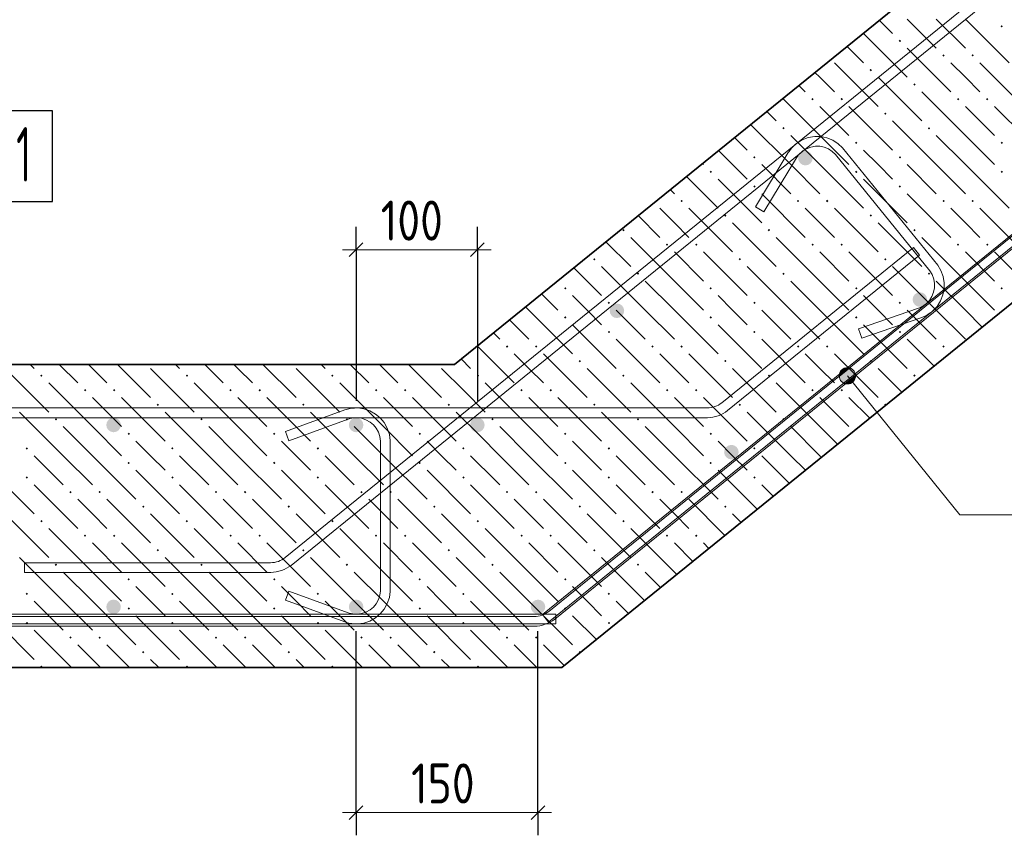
# Model space of a CAD drawing. Header units: millimetres. Extents: x 0 to 59400, y 0 to 42000.
# Tile 10 of 37: x 28038 to 33451, y 9119 to 13602. Entities that reach past the tile are written whole.
import ezdxf

# ---------------------------------------------------------------- set-up
doc = ezdxf.new("R2010")
doc.units = ezdxf.units.MM
for name, color, linetype, lineweight in [('Standard', 7, 'Continuous', 25), ('ЖБ Стена верхний уровень', 7, 'Continuous', 35), ('Позиционная метка линия выноска', 7, 'Continuous', 13), ('Стена обрамление Г-обр.', 7, 'Continuous', 35), ('Стена фоновая арматура У1', 7, 'Continuous', 18), ('Стена фоновая арматура Х1', 7, 'Continuous', 35), ('Стена фоновая затяжка С-обр.', 52, 'Continuous', 25)]:
    doc.layers.add(name, color=color, linetype=linetype, lineweight=lineweight)
doc.styles.add('ISOCPEUR', font='txt')

msp = doc.modelspace()

# ---------------------------------------------------------------- hatches: boundary and pattern name
at = {"layer": 'ЖБ Стена верхний уровень', "linetype": 'Continuous', "lineweight": 18, "transparency": 33554687}
for points in [[(33430.7, 13565.6), (33437.2, 13572.1), (33443.7, 13565.6), (33437.2, 13559.1)], [(32870.7, 13485.6), (32877.2, 13492.1), (32883.7, 13485.6), (32877.2, 13479.1)], [(33110.7, 13405.6), (33117.2, 13412.1), (33123.7, 13405.6), (33117.2, 13399.1)], [(33270.7, 13405.6), (33277.2, 13412.1), (33283.7, 13405.6), (33277.2, 13399.1)], [(32710.7, 13325.6), (32717.2, 13332.1), (32723.7, 13325.6), (32717.2, 13319.1)], [(32950.7, 13245.6), (32957.2, 13252.1), (32963.7, 13245.6), (32957.2, 13239.1)], [(32390.7, 13165.6), (32397.2, 13172.1), (32403.7, 13165.6), (32397.2, 13159.1)], [(32550.7, 13165.6), (32557.2, 13172.1), (32563.7, 13165.6), (32557.2, 13159.1)], [(33190.7, 13165.6), (33197.2, 13172.1), (33203.7, 13165.6), (33197.2, 13159.1)], [(33350.7, 13165.6), (33357.2, 13172.1), (33363.7, 13165.6), (33357.2, 13159.1)], [(32790.7, 13085.6), (32797.2, 13092.1), (32803.7, 13085.6), (32797.2, 13079.1)], [(32230.7, 13005.6), (32237.2, 13012.1), (32243.7, 13005.6), (32237.2, 12999.1)], [(33030.7, 13005.6), (33037.2, 13012.1), (33043.7, 13005.6), (33037.2, 12999.1)], [(32630.7, 12925.6), (32637.2, 12932.1), (32643.7, 12925.6), (32637.2, 12919.1)], [(33430.7, 12925.6), (33437.2, 12932.1), (33443.7, 12925.6), (33437.2, 12919.1)], [(32070.7, 12845.6), (32077.2, 12852.1), (32083.7, 12845.6), (32077.2, 12839.1)], [(32870.7, 12845.6), (32877.2, 12852.1), (32883.7, 12845.6), (32877.2, 12839.1)], [(31830.7, 12765.6), (31837.2, 12772.1), (31843.7, 12765.6), (31837.2, 12759.1)], [(32630.7, 12765.6), (32637.2, 12772.1), (32643.7, 12765.6), (32637.2, 12759.1)], [(33430.7, 12765.6), (33437.2, 12772.1), (33443.7, 12765.6), (33437.2, 12759.1)], [(32070.7, 12685.6), (32077.2, 12692.1), (32083.7, 12685.6), (32077.2, 12679.1)], [(32870.7, 12685.6), (32877.2, 12692.1), (32883.7, 12685.6), (32877.2, 12679.1)], [(31670.7, 12605.6), (31677.2, 12612.1), (31683.7, 12605.6), (31677.2, 12599.1)], [(32310.7, 12605.6), (32317.2, 12612.1), (32323.7, 12605.6), (32317.2, 12599.1)], [(32470.7, 12605.6), (32477.2, 12612.1), (32483.7, 12605.6), (32477.2, 12599.1)], [(33110.7, 12605.6), (33117.2, 12612.1), (33123.7, 12605.6), (33117.2, 12599.1)], [(33270.7, 12605.6), (33277.2, 12612.1), (33283.7, 12605.6), (33277.2, 12599.1)], [(31910.7, 12525.6), (31917.2, 12532.1), (31923.7, 12525.6), (31917.2, 12519.1)], [(32710.7, 12525.6), (32717.2, 12532.1), (32723.7, 12525.6), (32717.2, 12519.1)], [(31350.7, 12445.6), (31357.2, 12452.1), (31363.7, 12445.6), (31357.2, 12439.1)], [(32150.7, 12445.6), (32157.2, 12452.1), (32163.7, 12445.6), (32157.2, 12439.1)], [(32950.7, 12445.6), (32957.2, 12452.1), (32963.7, 12445.6), (32957.2, 12439.1)], [(31590.7, 12365.6), (31597.2, 12372.1), (31603.7, 12365.6), (31597.2, 12359.1)], [(31750.7, 12365.6), (31757.2, 12372.1), (31763.7, 12365.6), (31757.2, 12359.1)], [(32390.7, 12365.6), (32397.2, 12372.1), (32403.7, 12365.6), (32397.2, 12359.1)], [(32550.7, 12365.6), (32557.2, 12372.1), (32563.7, 12365.6), (32557.2, 12359.1)], [(33190.7, 12365.6), (33197.2, 12372.1), (33203.7, 12365.6), (33197.2, 12359.1)], [(33350.7, 12365.6), (33357.2, 12372.1), (33363.7, 12365.6), (33357.2, 12359.1)], [(31190.7, 12285.6), (31197.2, 12292.1), (31203.7, 12285.6), (31197.2, 12279.1)], [(31990.7, 12285.6), (31997.2, 12292.1), (32003.7, 12285.6), (31997.2, 12279.1)], [(32790.7, 12285.6), (32797.2, 12292.1), (32803.7, 12285.6), (32797.2, 12279.1)], [(31430.7, 12205.6), (31437.2, 12212.1), (31443.7, 12205.6), (31437.2, 12199.1)], [(32230.7, 12205.6), (32237.2, 12212.1), (32243.7, 12205.6), (32237.2, 12199.1)], [(33030.7, 12205.6), (33037.2, 12212.1), (33043.7, 12205.6), (33037.2, 12199.1)], [(31030.7, 12125.6), (31037.2, 12132.1), (31043.7, 12125.6), (31037.2, 12119.1)], [(31830.7, 12125.6), (31837.2, 12132.1), (31843.7, 12125.6), (31837.2, 12119.1)], [(32630.7, 12125.6), (32637.2, 12132.1), (32643.7, 12125.6), (32637.2, 12119.1)], [(33430.7, 12125.6), (33437.2, 12132.1), (33443.7, 12125.6), (33437.2, 12119.1)], [(31270.7, 12045.6), (31277.2, 12052.1), (31283.7, 12045.6), (31277.2, 12039.1)], [(32070.7, 12045.6), (32077.2, 12052.1), (32083.7, 12045.6), (32077.2, 12039.1)], [(32870.7, 12045.6), (32877.2, 12052.1), (32883.7, 12045.6), (32877.2, 12039.1)], [(31030.7, 11965.6), (31037.2, 11972.1), (31043.7, 11965.6), (31037.2, 11959.1)], [(31830.7, 11965.6), (31837.2, 11972.1), (31843.7, 11965.6), (31837.2, 11959.1)], [(32630.7, 11965.6), (32637.2, 11972.1), (32643.7, 11965.6), (32637.2, 11959.1)], [(31270.7, 11885.6), (31277.2, 11892.1), (31283.7, 11885.6), (31277.2, 11879.1)], [(32070.7, 11885.6), (32077.2, 11892.1), (32083.7, 11885.6), (32077.2, 11879.1)], [(32870.7, 11885.6), (32877.2, 11892.1), (32883.7, 11885.6), (32877.2, 11879.1)], [(30710.7, 11805.6), (30717.2, 11812.1), (30723.7, 11805.6), (30717.2, 11799.1)], [(30870.7, 11805.6), (30877.2, 11812.1), (30883.7, 11805.6), (30877.2, 11799.1)], [(31510.7, 11805.6), (31517.2, 11812.1), (31523.7, 11805.6), (31517.2, 11799.1)], [(31670.7, 11805.6), (31677.2, 11812.1), (31683.7, 11805.6), (31677.2, 11799.1)], [(32310.7, 11805.6), (32317.2, 11812.1), (32323.7, 11805.6), (32317.2, 11799.1)], [(32470.7, 11805.6), (32477.2, 11812.1), (32483.7, 11805.6), (32477.2, 11799.1)], [(33110.7, 11805.6), (33117.2, 11812.1), (33123.7, 11805.6), (33117.2, 11799.1)], [(31110.7, 11725.6), (31117.2, 11732.1), (31123.7, 11725.6), (31117.2, 11719.1)], [(31910.7, 11725.6), (31917.2, 11732.1), (31923.7, 11725.6), (31917.2, 11719.1)], [(32710.7, 11725.6), (32717.2, 11732.1), (32723.7, 11725.6), (32717.2, 11719.1)], [(28150.7, 11645.6), (28157.2, 11652.1), (28163.7, 11645.6), (28157.2, 11639.1)], [(28950.7, 11645.6), (28957.2, 11652.1), (28963.7, 11645.6), (28957.2, 11639.1)], [(29750.7, 11645.6), (29757.2, 11652.1), (29763.7, 11645.6), (29757.2, 11639.1)], [(30550.7, 11645.6), (30557.2, 11652.1), (30563.7, 11645.6), (30557.2, 11639.1)], [(31350.7, 11645.6), (31357.2, 11652.1), (31363.7, 11645.6), (31357.2, 11639.1)], [(32150.7, 11645.6), (32157.2, 11652.1), (32163.7, 11645.6), (32157.2, 11639.1)], [(32950.7, 11645.6), (32957.2, 11652.1), (32963.7, 11645.6), (32957.2, 11639.1)], [(28390.7, 11565.6), (28397.2, 11572.1), (28403.7, 11565.6), (28397.2, 11559.1)], [(28550.7, 11565.6), (28557.2, 11572.1), (28563.7, 11565.6), (28557.2, 11559.1)], [(29190.7, 11565.6), (29197.2, 11572.1), (29203.7, 11565.6), (29197.2, 11559.1)], [(29350.7, 11565.6), (29357.2, 11572.1), (29363.7, 11565.6), (29357.2, 11559.1)], [(29990.7, 11565.6), (29997.2, 11572.1), (30003.7, 11565.6), (29997.2, 11559.1)], [(30150.7, 11565.6), (30157.2, 11572.1), (30163.7, 11565.6), (30157.2, 11559.1)], [(30790.7, 11565.6), (30797.2, 11572.1), (30803.7, 11565.6), (30797.2, 11559.1)], [(30950.7, 11565.6), (30957.2, 11572.1), (30963.7, 11565.6), (30957.2, 11559.1)], [(31590.7, 11565.6), (31597.2, 11572.1), (31603.7, 11565.6), (31597.2, 11559.1)], [(31750.7, 11565.6), (31757.2, 11572.1), (31763.7, 11565.6), (31757.2, 11559.1)], [(32390.7, 11565.6), (32397.2, 11572.1), (32403.7, 11565.6), (32397.2, 11559.1)], [(32550.7, 11565.6), (32557.2, 11572.1), (32563.7, 11565.6), (32557.2, 11559.1)], [(28790.7, 11485.6), (28797.2, 11492.1), (28803.7, 11485.6), (28797.2, 11479.1)], [(29590.7, 11485.6), (29597.2, 11492.1), (29603.7, 11485.6), (29597.2, 11479.1)], [(30390.7, 11485.6), (30397.2, 11492.1), (30403.7, 11485.6), (30397.2, 11479.1)], [(31190.7, 11485.6), (31197.2, 11492.1), (31203.7, 11485.6), (31197.2, 11479.1)], [(31990.7, 11485.6), (31997.2, 11492.1), (32003.7, 11485.6), (31997.2, 11479.1)], [(32790.7, 11485.6), (32797.2, 11492.1), (32803.1, 11486.2), (32796, 11480.4)], [(28230.7, 11405.6), (28237.2, 11412.1), (28243.7, 11405.6), (28237.2, 11399.1)], [(29030.7, 11405.6), (29037.2, 11412.1), (29043.7, 11405.6), (29037.2, 11399.1)], [(29830.7, 11405.6), (29837.2, 11412.1), (29843.7, 11405.6), (29837.2, 11399.1)], [(30630.7, 11405.6), (30637.2, 11412.1), (30643.7, 11405.6), (30637.2, 11399.1)], [(31430.7, 11405.6), (31437.2, 11412.1), (31443.7, 11405.6), (31437.2, 11399.1)], [(32230.7, 11405.6), (32237.2, 11412.1), (32243.7, 11405.6), (32237.2, 11399.1)], [(28630.7, 11325.6), (28637.2, 11332.1), (28643.7, 11325.6), (28637.2, 11319.1)], [(29430.7, 11325.6), (29437.2, 11332.1), (29443.7, 11325.6), (29437.2, 11319.1)], [(30230.7, 11325.6), (30237.2, 11332.1), (30243.7, 11325.6), (30237.2, 11319.1)], [(31030.7, 11325.6), (31037.2, 11332.1), (31043.7, 11325.6), (31037.2, 11319.1)], [(31830.7, 11325.6), (31837.2, 11332.1), (31843.7, 11325.6), (31837.2, 11319.1)], [(28070.7, 11245.6), (28077.2, 11252.1), (28083.7, 11245.6), (28077.2, 11239.1)], [(28870.7, 11245.6), (28877.2, 11252.1), (28883.7, 11245.6), (28877.2, 11239.1)], [(29670.7, 11245.6), (29677.2, 11252.1), (29683.7, 11245.6), (29677.2, 11239.1)], [(30470.7, 11245.6), (30477.2, 11252.1), (30483.7, 11245.6), (30477.2, 11239.1)], [(31270.7, 11245.6), (31277.2, 11252.1), (31283.7, 11245.6), (31277.2, 11239.1)], [(32070.7, 11245.6), (32077.2, 11252.1), (32083.7, 11245.6), (32077.2, 11239.1)], [(28630.7, 11165.6), (28637.2, 11172.1), (28643.7, 11165.6), (28637.2, 11159.1)], [(29430.7, 11165.6), (29437.2, 11172.1), (29443.7, 11165.6), (29437.2, 11159.1)], [(30230.7, 11165.6), (30237.2, 11172.1), (30243.7, 11165.6), (30237.2, 11159.1)], [(31030.7, 11165.6), (31037.2, 11172.1), (31043.7, 11165.6), (31037.2, 11159.1)], [(31830.7, 11165.6), (31837.2, 11172.1), (31843.7, 11165.6), (31837.2, 11159.1)], [(28070.7, 11085.6), (28077.2, 11092.1), (28083.7, 11085.6), (28077.2, 11079.1)], [(28870.7, 11085.6), (28877.2, 11092.1), (28883.7, 11085.6), (28877.2, 11079.1)], [(29670.7, 11085.6), (29677.2, 11092.1), (29683.7, 11085.6), (29677.2, 11079.1)], [(30470.7, 11085.6), (30477.2, 11092.1), (30483.7, 11085.6), (30477.2, 11079.1)], [(31270.7, 11085.6), (31277.2, 11092.1), (31283.7, 11085.6), (31277.2, 11079.1)], [(32070.7, 11085.6), (32077.2, 11092.1), (32083.7, 11085.6), (32077.2, 11079.1)], [(28310.7, 11005.6), (28317.2, 11012.1), (28323.7, 11005.6), (28317.2, 10999.1)], [(28470.7, 11005.6), (28477.2, 11012.1), (28483.7, 11005.6), (28477.2, 10999.1)], [(29110.7, 11005.6), (29117.2, 11012.1), (29123.7, 11005.6), (29117.2, 10999.1)], [(29270.7, 11005.6), (29277.2, 11012.1), (29283.7, 11005.6), (29277.2, 10999.1)], [(29910.7, 11005.6), (29917.2, 11012.1), (29923.7, 11005.6), (29917.2, 10999.1)], [(30070.7, 11005.6), (30077.2, 11012.1), (30083.7, 11005.6), (30077.2, 10999.1)], [(30710.7, 11005.6), (30717.2, 11012.1), (30723.7, 11005.6), (30717.2, 10999.1)], [(30870.7, 11005.6), (30877.2, 11012.1), (30883.7, 11005.6), (30877.2, 10999.1)], [(31510.7, 11005.6), (31517.2, 11012.1), (31523.7, 11005.6), (31517.2, 10999.1)], [(31670.7, 11005.6), (31677.2, 11012.1), (31683.7, 11005.6), (31677.2, 10999.1)], [(28710.7, 10925.6), (28717.2, 10932.1), (28723.7, 10925.6), (28717.2, 10919.1)], [(29510.7, 10925.6), (29517.2, 10932.1), (29523.7, 10925.6), (29517.2, 10919.1)], [(30310.7, 10925.6), (30317.2, 10932.1), (30323.7, 10925.6), (30317.2, 10919.1)], [(31110.7, 10925.6), (31117.2, 10932.1), (31123.7, 10925.6), (31117.2, 10919.1)], [(31910.7, 10925.6), (31917.2, 10932.1), (31923.7, 10925.6), (31917.2, 10919.1)], [(28150.7, 10845.6), (28157.2, 10852.1), (28163.7, 10845.6), (28157.2, 10839.1)], [(28950.7, 10845.6), (28957.2, 10852.1), (28963.7, 10845.6), (28957.2, 10839.1)], [(29750.7, 10845.6), (29757.2, 10852.1), (29763.7, 10845.6), (29757.2, 10839.1)], [(30550.7, 10845.6), (30557.2, 10852.1), (30563.7, 10845.6), (30557.2, 10839.1)], [(31350.7, 10845.6), (31357.2, 10852.1), (31363.7, 10845.6), (31357.2, 10839.1)], [(28390.7, 10765.6), (28397.2, 10772.1), (28403.7, 10765.6), (28397.2, 10759.1)], [(28550.7, 10765.6), (28557.2, 10772.1), (28563.7, 10765.6), (28557.2, 10759.1)], [(29190.7, 10765.6), (29197.2, 10772.1), (29203.7, 10765.6), (29197.2, 10759.1)], [(29350.7, 10765.6), (29357.2, 10772.1), (29363.7, 10765.6), (29357.2, 10759.1)], [(29990.7, 10765.6), (29997.2, 10772.1), (30003.7, 10765.6), (29997.2, 10759.1)], [(30150.7, 10765.6), (30157.2, 10772.1), (30163.7, 10765.6), (30157.2, 10759.1)], [(30790.7, 10765.6), (30797.2, 10772.1), (30803.7, 10765.6), (30797.2, 10759.1)], [(30950.7, 10765.6), (30957.2, 10772.1), (30963.7, 10765.6), (30957.2, 10759.1)], [(31590.7, 10765.6), (31597.2, 10772.1), (31603.7, 10765.6), (31597.2, 10759.1)], [(31750.7, 10765.6), (31757.2, 10772.1), (31763.7, 10765.6), (31757.2, 10759.1)], [(28790.7, 10685.6), (28797.2, 10692.1), (28803.7, 10685.6), (28797.2, 10679.1)], [(29590.7, 10685.6), (29597.2, 10692.1), (29603.7, 10685.6), (29597.2, 10679.1)], [(30390.7, 10685.6), (30397.2, 10692.1), (30403.7, 10685.6), (30397.2, 10679.1)], [(31190.7, 10685.6), (31197.2, 10692.1), (31203.7, 10685.6), (31197.2, 10679.1)], [(28230.7, 10605.6), (28237.2, 10612.1), (28243.7, 10605.6), (28237.2, 10599.1)], [(29030.7, 10605.6), (29037.2, 10612.1), (29043.7, 10605.6), (29037.2, 10599.1)], [(29830.7, 10605.6), (29837.2, 10612.1), (29843.7, 10605.6), (29837.2, 10599.1)], [(30630.7, 10605.6), (30637.2, 10612.1), (30643.7, 10605.6), (30637.2, 10599.1)], [(31430.7, 10605.6), (31437.2, 10612.1), (31443.7, 10605.6), (31437.2, 10599.1)], [(28630.7, 10525.6), (28637.2, 10532.1), (28643.7, 10525.6), (28637.2, 10519.1)], [(29430.7, 10525.6), (29437.2, 10532.1), (29443.7, 10525.6), (29437.2, 10519.1)], [(30230.7, 10525.6), (30237.2, 10532.1), (30243.7, 10525.6), (30237.2, 10519.1)], [(31030.7, 10525.6), (31037.2, 10532.1), (31043.7, 10525.6), (31037.2, 10519.1)], [(28070.7, 10445.6), (28077.2, 10452.1), (28083.7, 10445.6), (28077.2, 10439.1)], [(28870.7, 10445.6), (28877.2, 10452.1), (28883.7, 10445.6), (28877.2, 10439.1)], [(29670.7, 10445.6), (29677.2, 10452.1), (29683.7, 10445.6), (29677.2, 10439.1)], [(30470.7, 10445.6), (30477.2, 10452.1), (30483.7, 10445.6), (30477.2, 10439.1)], [(31270.7, 10445.6), (31277.2, 10452.1), (31283.7, 10445.6), (31277.2, 10439.1)], [(28630.7, 10365.6), (28637.2, 10372.1), (28643.7, 10365.6), (28637.2, 10359.1)], [(29430.7, 10365.6), (29437.2, 10372.1), (29443.7, 10365.6), (29437.2, 10359.1)], [(30230.7, 10365.6), (30237.2, 10372.1), (30243.7, 10365.6), (30237.2, 10359.1)], [(31030.7, 10365.6), (31037.2, 10372.1), (31043.7, 10365.6), (31037.2, 10359.1)], [(28070.7, 10285.6), (28077.2, 10292.1), (28083.7, 10285.6), (28077.2, 10279.1)], [(28870.7, 10285.6), (28877.2, 10292.1), (28883.7, 10285.6), (28877.2, 10279.1)], [(29670.7, 10285.6), (29677.2, 10292.1), (29683.7, 10285.6), (29677.2, 10279.1)], [(30470.7, 10285.6), (30477.2, 10292.1), (30483.7, 10285.6), (30477.2, 10279.1)], [(31270.7, 10285.6), (31277.2, 10292.1), (31283.7, 10285.6), (31277.2, 10279.1)], [(28310.7, 10205.6), (28317.2, 10212.1), (28323.7, 10205.6), (28317.2, 10199.1)], [(28470.7, 10205.6), (28477.2, 10212.1), (28483.7, 10205.6), (28477.2, 10199.1)], [(29110.7, 10205.6), (29117.2, 10212.1), (29123.7, 10205.6), (29117.2, 10199.1)], [(29270.7, 10205.6), (29277.2, 10212.1), (29283.7, 10205.6), (29277.2, 10199.1)], [(29910.7, 10205.6), (29917.2, 10212.1), (29923.7, 10205.6), (29917.2, 10199.1)], [(30070.7, 10205.6), (30077.2, 10212.1), (30083.7, 10205.6), (30077.2, 10199.1)], [(30710.7, 10205.6), (30717.2, 10212.1), (30723.7, 10205.6), (30717.2, 10199.1)], [(30870.7, 10205.6), (30877.2, 10212.1), (30883.7, 10205.6), (30877.2, 10199.1)], [(28710.7, 10125.6), (28717.2, 10132.1), (28723.7, 10125.6), (28717.2, 10119.1)], [(29510.7, 10125.6), (29517.2, 10132.1), (29523.7, 10125.6), (29517.2, 10119.1)], [(30310.7, 10125.6), (30317.2, 10132.1), (30323.7, 10125.6), (30317.2, 10119.1)], [(31110.7, 10125.6), (31117.2, 10132.1), (31123.4, 10126), (31116.2, 10120.2)], [(28150.7, 10045.6), (28157.2, 10052.1), (28163.7, 10045.6), (28159.1, 10041), (28155.4, 10041)], [(28950.7, 10045.6), (28957.2, 10052.1), (28963.7, 10045.6), (28959.1, 10041), (28955.4, 10041)], [(29750.7, 10045.6), (29757.2, 10052.1), (29763.7, 10045.6), (29759.1, 10041), (29755.4, 10041)], [(30550.7, 10045.6), (30557.2, 10052.1), (30563.7, 10045.6), (30559.1, 10041), (30555.4, 10041)]]:
    msp.add_hatch(color=7, dxfattribs=at).paths.add_polyline_path(points, flags=16)
at = {"layer": 'Позиционная метка линия выноска', "linetype": 'Continuous', "lineweight": 13, "transparency": 33554687}
for points in [[(32544.4, 11637.7), (32604.6, 11686.4), (32581.8, 11688.8)], [(32544.4, 11637.7), (32581.8, 11688.8), (32546.8, 11660.5)], [(32553.7, 11616.3), (32604.6, 11686.4), (32544.4, 11637.7)], [(32546.8, 11660.5), (32581.8, 11688.8), (32560.3, 11679.6)], [(32553.7, 11616.3), (32623.6, 11672.9), (32604.6, 11686.4)], [(32572.7, 11602.8), (32623.6, 11672.9), (32553.7, 11616.3)], [(32572.7, 11602.8), (32632.9, 11651.5), (32623.6, 11672.9)], [(32595.5, 11600.4), (32632.9, 11651.5), (32572.7, 11602.8)], [(32595.5, 11600.4), (32630.5, 11628.7), (32632.9, 11651.5)], [(32630.5, 11628.7), (32595.5, 11600.4), (32617, 11609.6)]]:
    msp.add_hatch(color=7, dxfattribs=at).paths.add_polyline_path(points)
at = {"layer": 'Стена фоновая арматура Х1', "linetype": 'Continuous', "lineweight": 18, "transparency": 33554687}
for points in [[(32397.6, 12841.1), (32394.6, 12856.4), (32385.9, 12869.4), (32372.9, 12878.1), (32357.6, 12881.1), (32342.3, 12878.1), (32329.4, 12869.4), (32320.7, 12856.4), (32317.6, 12841.1), (32320.7, 12825.8), (32329.4, 12812.9), (32342.3, 12804.2), (32357.6, 12801.1), (32372.9, 12804.2), (32385.9, 12812.9), (32394.6, 12825.8)], [(33027, 12064), (33023.9, 12079.3), (33015.3, 12092.3), (33002.3, 12100.9), (32987, 12104), (32971.7, 12100.9), (32958.7, 12092.3), (32950, 12079.3), (32947, 12064), (32950, 12048.7), (32958.7, 12035.7), (32971.7, 12027), (32987, 12024), (33002.3, 12027), (33015.3, 12035.7), (33023.9, 12048.7)], [(31361.4, 12002), (31358.4, 12017.3), (31349.7, 12030.3), (31336.8, 12039), (31321.5, 12042), (31306.1, 12039), (31293.2, 12030.3), (31284.5, 12017.3), (31281.5, 12002), (31284.5, 11986.7), (31293.2, 11973.8), (31306.1, 11965.1), (31321.5, 11962), (31336.8, 11965.1), (31349.7, 11973.8), (31358.4, 11986.7)], [(28594.1, 11374.3), (28591, 11389.6), (28582.4, 11402.6), (28569.4, 11411.3), (28554.1, 11414.3), (28538.8, 11411.3), (28525.8, 11402.6), (28517.1, 11389.6), (28514.1, 11374.3), (28517.1, 11359), (28525.8, 11346.1), (28538.8, 11337.4), (28554.1, 11334.3), (28569.4, 11337.4), (28582.4, 11346.1), (28591, 11359)], [(29927.4, 11374.3), (29924.4, 11389.6), (29915.7, 11402.6), (29902.7, 11411.3), (29887.4, 11414.3), (29872.1, 11411.3), (29859.1, 11402.6), (29850.5, 11389.6), (29847.4, 11374.3), (29850.5, 11359), (29859.1, 11346.1), (29872.1, 11337.4), (29887.4, 11334.3), (29902.7, 11337.4), (29915.7, 11346.1), (29924.4, 11359)], [(30594.1, 11374.3), (30591, 11389.6), (30582.4, 11402.6), (30569.4, 11411.3), (30554.1, 11414.3), (30538.8, 11411.3), (30525.8, 11402.6), (30517.1, 11389.6), (30514.1, 11374.3), (30517.1, 11359), (30525.8, 11346.1), (30538.8, 11337.4), (30554.1, 11334.3), (30569.4, 11337.4), (30582.4, 11346.1), (30591, 11359)], [(31990.8, 11224.9), (31987.7, 11240.2), (31979.1, 11253.2), (31966.1, 11261.9), (31950.8, 11264.9), (31935.5, 11261.9), (31922.5, 11253.2), (31913.8, 11240.2), (31910.8, 11224.9), (31913.8, 11209.6), (31922.5, 11196.6), (31935.5, 11187.9), (31950.8, 11184.9), (31966.1, 11187.9), (31979.1, 11196.6), (31987.7, 11209.6)], [(28594.1, 10374.3), (28591, 10389.6), (28582.4, 10402.6), (28569.4, 10411.3), (28554.1, 10414.3), (28538.8, 10411.3), (28525.8, 10402.6), (28517.1, 10389.6), (28514.1, 10374.3), (28517.1, 10359), (28525.8, 10346.1), (28538.8, 10337.4), (28554.1, 10334.3), (28569.4, 10337.4), (28582.4, 10346.1), (28591, 10359)], [(29927.4, 10374.3), (29924.4, 10389.6), (29915.7, 10402.6), (29902.7, 10411.3), (29887.4, 10414.3), (29872.1, 10411.3), (29859.1, 10402.6), (29850.5, 10389.6), (29847.4, 10374.3), (29850.5, 10359), (29859.1, 10346.1), (29872.1, 10337.4), (29887.4, 10334.3), (29902.7, 10337.4), (29915.7, 10346.1), (29924.4, 10359)], [(30927.4, 10374.3), (30924.4, 10389.6), (30915.7, 10402.6), (30902.7, 10411.3), (30887.4, 10414.3), (30872.1, 10411.3), (30859.1, 10402.6), (30850.5, 10389.6), (30847.4, 10374.3), (30850.5, 10359), (30859.1, 10346.1), (30872.1, 10337.4), (30887.4, 10334.3), (30902.7, 10337.4), (30915.7, 10346.1), (30924.4, 10359)]]:
    msp.add_hatch(color=7, dxfattribs=at).paths.add_polyline_path(points)

# ---------------------------------------------------------------- linework, layer by layer
at = {"layer": 'Standard', "color": 7, "linetype": 'Continuous', "lineweight": -3, "transparency": 33554687}
for p, q in [((29887.4, 12337.9), (29887.4, 12462.9)), ((30554.1, 12337.9), (30554.1, 12462.9)), ((29887.4, 12337.9), (29887.4, 12212.9)), ((30554.1, 12337.9), (30554.1, 12212.9)), ((30554.1, 12337.9), (30554.1, 11507.7)), ((29887.4, 9243.6), (29887.4, 10241)), ((30887.4, 9243.6), (30887.4, 10241)), ((29887.4, 9243.6), (29887.4, 9368.6)), ((30887.4, 9243.6), (30887.4, 9368.6)), ((29887.4, 9243.6), (29887.4, 9118.6)), ((30887.4, 9243.6), (30887.4, 9118.6))]:
    msp.add_line(p, q, dxfattribs=at)
at = {"layer": 'Standard', "color": 7, "linetype": 'Continuous', "lineweight": 25, "transparency": 33554687}
for p, q in [((29849.9, 12300.4), (29924.9, 12375.4)), ((30516.6, 12300.4), (30591.6, 12375.4)), ((29849.9, 9206.1), (29924.9, 9281.1)), ((30849.9, 9206.1), (30924.9, 9281.1))]:
    msp.add_line(p, q, dxfattribs=at)
at = {"layer": 'Standard', "color": 7, "linetype": 'Continuous', "lineweight": 13, "transparency": 33554687}
for p, q in [((29887.4, 12337.9), (29812.4, 12337.9)), ((29887.4, 12337.9), (30554.1, 12337.9)), ((30554.1, 12337.9), (30629.1, 12337.9)), ((29887.4, 9243.6), (29812.4, 9243.6)), ((30887.4, 9243.6), (30962.4, 9243.6))]:
    msp.add_line(p, q, dxfattribs=at)
at = {"layer": 'Standard', "color": 7, "linetype": 'Continuous', "lineweight": -3, "transparency": 33554687}
msp.add_lwpolyline([(29887.4, 12337.9), (29887.4, 12246.8), (29887.4, 12246.8), (29887.4, 11507.7)], dxfattribs=at)
at = {"layer": 'Standard', "color": 7, "linetype": 'Continuous', "lineweight": 13, "transparency": 33554687}
msp.add_lwpolyline([(29887.4, 9243.6), (30029.2, 9243.6), (30029.2, 9243.6), (30887.4, 9243.6)], dxfattribs=at)
at = {"layer": 'ЖБ Стена верхний уровень', "color": 7, "linetype": 'Continuous', "lineweight": 35, "transparency": 33554687}
for p, q in [((35656.2, 15941.2), (30428.3, 11707.7)), ((31018.5, 10041), (35656.2, 13796.6)), ((30428.3, 11707.7), (23988.7, 11707.7)), ((23988.7, 10041), (31018.5, 10041))]:
    msp.add_line(p, q, dxfattribs=at)
at = {"layer": 'ЖБ Стена верхний уровень', "color": 9, "linetype": 'Continuous', "lineweight": 18, "true_color": 0xc7c7c7, "transparency": 33554687}
for p, q in [((32837.2, 13525.6), (32763.9, 13599)), ((32917.2, 13605.6), (33077.2, 13445.6)), ((33077.2, 13605.6), (33237.2, 13445.6)), ((33237.2, 13605.6), (33477.2, 13365.6)), ((32677.2, 13525.6), (32917.2, 13285.6)), ((32587, 13455.8), (32677.2, 13365.6)), ((32917.2, 13445.6), (33157.2, 13205.6)), ((32517.2, 13365.6), (32757.2, 13125.6)), ((33237.2, 13285.6), (33157.2, 13365.6)), ((33317.2, 13365.6), (33557.2, 13125.6)), ((32437.2, 13285.6), (32410.2, 13312.6)), ((32517.2, 13205.6), (32437.2, 13285.6)), ((32757.2, 13285.6), (32997.2, 13045.6)), ((33317.2, 13205.6), (33237.2, 13285.6)), ((32321.8, 13241), (32357.2, 13205.6)), ((32437.2, 12965.6), (32233.4, 13169.4)), ((33237.2, 12965.6), (32997.2, 13205.6)), ((32437.2, 13125.6), (32597.2, 12965.6)), ((32597.2, 13125.6), (32837.2, 12885.6)), ((33237.2, 13125.6), (33397.2, 12965.6)), ((33397.2, 13125.6), (33637.2, 12885.6)), ((32145, 13097.9), (32197.2, 13045.6)), ((32277.2, 12805.6), (32056.6, 13026.3)), ((33077.2, 12805.6), (32837.2, 13045.6)), ((31968.2, 12954.7), (32037.2, 12885.6)), ((32277.2, 12965.6), (32437.2, 12805.6)), ((32437.2, 12965.6), (32597.2, 12805.6)), ((33077.2, 12965.6), (33237.2, 12805.6)), ((33237.2, 12965.6), (33397.2, 12805.6)), ((32757.2, 12805.6), (32677.2, 12885.6)), ((31957.2, 12805.6), (31879.8, 12883.1)), ((31791.4, 12811.5), (31797.2, 12805.6)), ((32037.2, 12725.6), (31957.2, 12805.6)), ((32117.2, 12805.6), (32277.2, 12645.6)), ((32277.2, 12805.6), (32437.2, 12645.6)), ((32437.2, 12805.6), (32677.2, 12565.6)), ((32837.2, 12725.6), (32757.2, 12805.6)), ((32917.2, 12805.6), (33077.2, 12645.6)), ((33077.2, 12805.6), (33237.2, 12645.6)), ((33237.2, 12805.6), (33477.2, 12565.6)), ((31703, 12739.9), (31877.2, 12565.6)), ((31877.2, 12725.6), (32117.2, 12485.6)), ((32677.2, 12725.6), (32917.2, 12485.6)), ((31614.6, 12668.3), (31637.2, 12645.6)), ((32117.2, 12645.6), (32357.2, 12405.6)), ((32917.2, 12645.6), (33157.2, 12405.6)), ((31637.2, 12485.6), (31557.2, 12565.6)), ((31717.2, 12565.6), (31957.2, 12325.6)), ((32437.2, 12485.6), (32357.2, 12565.6)), ((32517.2, 12565.6), (32757.2, 12325.6)), ((33237.2, 12485.6), (33157.2, 12565.6)), ((33317.2, 12565.6), (33557.2, 12325.6)), ((31437.7, 12525.1), (31557.2, 12405.6)), ((31717.2, 12405.6), (31637.2, 12485.6)), ((31957.2, 12485.6), (32197.2, 12245.6)), ((32517.2, 12405.6), (32437.2, 12485.6)), ((32757.2, 12485.6), (32997.2, 12245.6)), ((33317.2, 12405.6), (33237.2, 12485.6)), ((31637.2, 12165.6), (31397.2, 12405.6)), ((32437.2, 12165.6), (32197.2, 12405.6)), ((33237.2, 12165.6), (32997.2, 12405.6)), ((31260.9, 12381.9), (31397.2, 12245.6)), ((31637.2, 12325.6), (31797.2, 12165.6)), ((31797.2, 12325.6), (32037.2, 12085.6)), ((32437.2, 12325.6), (32597.2, 12165.6)), ((32597.2, 12325.6), (32837.2, 12085.6)), ((33237.2, 12325.6), (33397.2, 12165.6)), ((33397.2, 12325.6), (33595.2, 12127.6)), ((31084.1, 12238.8), (31237.2, 12085.6)), ((31477.2, 12005.6), (31237.2, 12245.6)), ((32277.2, 12005.6), (32037.2, 12245.6)), ((33077.2, 12005.6), (32837.2, 12245.6)), ((30995.7, 12167.2), (30997.2, 12165.6)), ((31477.2, 12165.6), (31637.2, 12005.6)), ((31637.2, 12165.6), (31797.2, 12005.6)), ((32277.2, 12165.6), (32437.2, 12005.6)), ((32437.2, 12165.6), (32597.2, 12005.6)), ((33077.2, 12165.6), (33237.2, 12005.6)), ((33237.2, 12165.6), (33397.2, 12005.6)), ((30907.3, 12095.6), (30997.2, 12005.6)), ((31157.2, 12005.6), (31077.2, 12085.6)), ((31957.2, 12005.6), (31877.2, 12085.6)), ((32757.2, 12005.6), (32677.2, 12085.6)), ((30818.9, 12024), (30837.2, 12005.6)), ((30837.2, 12005.6), (31077.2, 11765.6)), ((31237.2, 11925.6), (31157.2, 12005.6)), ((31317.2, 12005.6), (31477.2, 11845.6)), ((31477.2, 12005.6), (31637.2, 11845.6)), ((31637.2, 12005.6), (31877.2, 11765.6)), ((32037.2, 11925.6), (31957.2, 12005.6)), ((32117.2, 12005.6), (32277.2, 11845.6)), ((32277.2, 12005.6), (32437.2, 11845.6)), ((32437.2, 12005.6), (32677.2, 11765.6)), ((32837.2, 11925.6), (32757.2, 12005.6)), ((32917.2, 12005.6), (33077.2, 11845.6)), ((33077.2, 12005.6), (33237.2, 11845.6)), ((33237.2, 12005.6), (33330, 11912.9)), ((30730.5, 11952.4), (30837.2, 11845.6)), ((31077.2, 11925.6), (31317.2, 11685.6)), ((31877.2, 11925.6), (32117.2, 11685.6)), ((32677.2, 11925.6), (32917.2, 11685.6)), ((30642.1, 11880.8), (30677.2, 11845.6)), ((30553.6, 11809.2), (30757.2, 11605.6)), ((31317.2, 11845.6), (31557.2, 11605.6)), ((32117.2, 11845.6), (32357.2, 11605.6)), ((32917.2, 11845.6), (33064.8, 11698.1)), ((30837.2, 11685.6), (30757.2, 11765.6)), ((30917.2, 11765.6), (31157.2, 11525.6)), ((31637.2, 11685.6), (31557.2, 11765.6)), ((31717.2, 11765.6), (31957.2, 11525.6)), ((32437.2, 11685.6), (32357.2, 11765.6)), ((32517.2, 11765.6), (32757.2, 11525.6)), ((28095.2, 11707.7), (28117.2, 11685.6)), ((28255.2, 11707.7), (28357.2, 11605.6)), ((28437.2, 11685.6), (28415.2, 11707.7)), ((28575.2, 11707.7), (28757.2, 11525.6)), ((28895.2, 11707.7), (28917.2, 11685.6)), ((29055.2, 11707.7), (29157.2, 11605.6)), ((29237.2, 11685.6), (29215.2, 11707.7)), ((29375.2, 11707.7), (29557.2, 11525.6)), ((29695.2, 11707.7), (29717.2, 11685.6)), ((29855.2, 11707.7), (29957.2, 11605.6)), ((30037.2, 11685.6), (30015.2, 11707.7)), ((30175.2, 11707.7), (30357.2, 11525.6)), ((30465.2, 11737.6), (30517.2, 11685.6)), ((27957.2, 11685.6), (28197.2, 11445.6)), ((28517.2, 11605.6), (28437.2, 11685.6)), ((28757.2, 11685.6), (28997.2, 11445.6)), ((29317.2, 11605.6), (29237.2, 11685.6)), ((29557.2, 11685.6), (29797.2, 11445.6)), ((30117.2, 11605.6), (30037.2, 11685.6)), ((30357.2, 11685.6), (30479.3, 11563.6)), ((30917.2, 11605.6), (30837.2, 11685.6)), ((31157.2, 11685.6), (31397.2, 11445.6)), ((31717.2, 11605.6), (31637.2, 11685.6)), ((31957.2, 11685.6), (32197.2, 11445.6)), ((32517.2, 11605.6), (32437.2, 11685.6)), ((32757.2, 11685.6), (32888, 11554.9)), ((28437.2, 11365.6), (28197.2, 11605.6)), ((29237.2, 11365.6), (28997.2, 11605.6)), ((30037.2, 11365.6), (29797.2, 11605.6)), ((30837.2, 11365.6), (30597.2, 11605.6)), ((31637.2, 11365.6), (31397.2, 11605.6)), ((32437.2, 11365.6), (32197.2, 11605.6)), ((30479.3, 11563.6), (30597.2, 11445.6)), ((28437.2, 11525.6), (28597.2, 11365.6)), ((28597.2, 11525.6), (28837.2, 11285.6)), ((29237.2, 11525.6), (29397.2, 11365.6)), ((29397.2, 11525.6), (29637.2, 11285.6)), ((30037.2, 11525.6), (30197.2, 11365.6)), ((30197.2, 11525.6), (30437.2, 11285.6)), ((30837.2, 11525.6), (30997.2, 11365.6)), ((30997.2, 11525.6), (31237.2, 11285.6)), ((31637.2, 11525.6), (31797.2, 11365.6)), ((31797.2, 11525.6), (32037.2, 11285.6)), ((32437.2, 11525.6), (32597.2, 11365.6)), ((32597.2, 11525.6), (32711.1, 11411.7)), ((28277.2, 11205.6), (28037.2, 11445.6)), ((29077.2, 11205.6), (28837.2, 11445.6)), ((29877.2, 11205.6), (29637.2, 11445.6)), ((30567, 11315.9), (30437.2, 11445.6)), ((31477.2, 11205.6), (31237.2, 11445.6)), ((32277.2, 11205.6), (32037.2, 11445.6)), ((28277.2, 11365.6), (28437.2, 11205.6)), ((28437.2, 11365.6), (28597.2, 11205.6)), ((29077.2, 11365.6), (29237.2, 11205.6)), ((29237.2, 11365.6), (29397.2, 11205.6)), ((29877.2, 11365.6), (30037.2, 11205.6)), ((30037.2, 11365.6), (30197.2, 11205.6)), ((30677.2, 11205.6), (30567, 11315.9)), ((30677.2, 11365.6), (30837.2, 11205.6)), ((30837.2, 11365.6), (30997.2, 11205.6)), ((31477.2, 11365.6), (31637.2, 11205.6)), ((31637.2, 11365.6), (31797.2, 11205.6)), ((32277.2, 11365.6), (32437.2, 11205.6)), ((32437.2, 11365.6), (32534.3, 11268.5)), ((28757.2, 11205.6), (28677.2, 11285.6)), ((29557.2, 11205.6), (29477.2, 11285.6)), ((30357.2, 11205.6), (30277.2, 11285.6)), ((31157.2, 11205.6), (31077.2, 11285.6)), ((31957.2, 11205.6), (31877.2, 11285.6)), ((28117.2, 11205.6), (28277.2, 11045.6)), ((28277.2, 11205.6), (28437.2, 11045.6)), ((28437.2, 11205.6), (28677.2, 10965.6)), ((28837.2, 11125.6), (28757.2, 11205.6)), ((28917.2, 11205.6), (29077.2, 11045.6)), ((29077.2, 11205.6), (29237.2, 11045.6)), ((29237.2, 11205.6), (29477.2, 10965.6)), ((29637.2, 11125.6), (29557.2, 11205.6)), ((29717.2, 11205.6), (29877.2, 11045.6)), ((29877.2, 11205.6), (30037.2, 11045.6)), ((30037.2, 11205.6), (30277.2, 10965.6)), ((30437.2, 11125.6), (30357.2, 11205.6)), ((30517.2, 11205.6), (30654.7, 11068.1)), ((30677.2, 11205.6), (30837.2, 11045.6)), ((30837.2, 11205.6), (31077.2, 10965.6)), ((31237.2, 11125.6), (31157.2, 11205.6)), ((31317.2, 11205.6), (31477.2, 11045.6)), ((31477.2, 11205.6), (31637.2, 11045.6)), ((31637.2, 11205.6), (31877.2, 10965.6)), ((32037.2, 11125.6), (31957.2, 11205.6)), ((32117.2, 11205.6), (32269.1, 11053.8)), ((32277.2, 11205.6), (32357.5, 11125.3)), ((32437.2, 11205.6), (32445.9, 11196.9)), ((27877.2, 11125.6), (28117.2, 10885.6)), ((28677.2, 11125.6), (28917.2, 10885.6)), ((29477.2, 11125.6), (29717.2, 10885.6)), ((30277.2, 11125.6), (30517.2, 10885.6)), ((31077.2, 11125.6), (31317.2, 10885.6)), ((31877.2, 11125.6), (32092.3, 10910.6)), ((28117.2, 11045.6), (28357.2, 10805.6)), ((28917.2, 11045.6), (29157.2, 10805.6)), ((29717.2, 11045.6), (29957.2, 10805.6)), ((30517.2, 11045.6), (30742.4, 10820.4)), ((30654.7, 11068.1), (30677.2, 11045.6)), ((31317.2, 11045.6), (31557.2, 10805.6)), ((32117.2, 11045.6), (32180.7, 10982.2)), ((28437.2, 10885.6), (28357.2, 10965.6)), ((28517.2, 10965.6), (28757.2, 10725.6)), ((29237.2, 10885.6), (29157.2, 10965.6)), ((29317.2, 10965.6), (29557.2, 10725.6)), ((30037.2, 10885.6), (29957.2, 10965.6)), ((30117.2, 10965.6), (30357.2, 10725.6)), ((30837.2, 10885.6), (30757.2, 10965.6)), ((30917.2, 10965.6), (31157.2, 10725.6)), ((31637.2, 10885.6), (31557.2, 10965.6)), ((31717.2, 10965.6), (31915.5, 10767.4)), ((27957.2, 10885.6), (28197.2, 10645.6)), ((28517.2, 10805.6), (28437.2, 10885.6)), ((28757.2, 10885.6), (28997.2, 10645.6)), ((29317.2, 10805.6), (29237.2, 10885.6)), ((29557.2, 10885.6), (29797.2, 10645.6)), ((30117.2, 10805.6), (30037.2, 10885.6)), ((30357.2, 10885.6), (30597.2, 10645.6)), ((30917.2, 10805.6), (30837.2, 10885.6)), ((31157.2, 10885.6), (31397.2, 10645.6)), ((31717.2, 10805.6), (31637.2, 10885.6)), ((31957.2, 10885.6), (32003.9, 10839)), ((28437.2, 10565.6), (28197.2, 10805.6)), ((29237.2, 10565.6), (28997.2, 10805.6)), ((30037.2, 10565.6), (29797.2, 10805.6)), ((30830.2, 10572.7), (30597.2, 10805.6)), ((30742.4, 10820.4), (30757.2, 10805.6)), ((31637.2, 10565.6), (31397.2, 10805.6)), ((28437.2, 10725.6), (28597.2, 10565.6)), ((28597.2, 10725.6), (28837.2, 10485.6)), ((29237.2, 10725.6), (29397.2, 10565.6)), ((29397.2, 10725.6), (29637.2, 10485.6)), ((30037.2, 10725.6), (30197.2, 10565.6)), ((30197.2, 10725.6), (30437.2, 10485.6)), ((30837.2, 10725.6), (30997.2, 10565.6)), ((30997.2, 10725.6), (31237.2, 10485.6)), ((31637.2, 10725.6), (31738.7, 10624.2)), ((31797.2, 10725.6), (31827.1, 10695.8)), ((28277.2, 10405.6), (28037.2, 10645.6)), ((29077.2, 10405.6), (28837.2, 10645.6)), ((29877.2, 10405.6), (29637.2, 10645.6)), ((30677.2, 10405.6), (30437.2, 10645.6)), ((31473.4, 10409.4), (31237.2, 10645.6)), ((28277.2, 10565.6), (28437.2, 10405.6)), ((28437.2, 10565.6), (28597.2, 10405.6)), ((29077.2, 10565.6), (29237.2, 10405.6)), ((29237.2, 10565.6), (29397.2, 10405.6)), ((29877.2, 10565.6), (30037.2, 10405.6)), ((30037.2, 10565.6), (30197.2, 10405.6)), ((30677.2, 10565.6), (30837.2, 10405.6)), ((30837.2, 10565.6), (30830.2, 10572.7)), ((30837.2, 10565.6), (30997.2, 10405.6)), ((31477.2, 10565.6), (31561.8, 10481)), ((31637.2, 10565.6), (31650.2, 10552.6)), ((28757.2, 10405.6), (28677.2, 10485.6)), ((29557.2, 10405.6), (29477.2, 10485.6)), ((30357.2, 10405.6), (30277.2, 10485.6)), ((31157.2, 10405.6), (31077.2, 10485.6)), ((28117.2, 10405.6), (28277.2, 10245.6)), ((28277.2, 10405.6), (28437.2, 10245.6)), ((28437.2, 10405.6), (28677.2, 10165.6)), ((28837.2, 10325.6), (28757.2, 10405.6)), ((28917.2, 10405.6), (29077.2, 10245.6)), ((29077.2, 10405.6), (29237.2, 10245.6)), ((29237.2, 10405.6), (29477.2, 10165.6)), ((29637.2, 10325.6), (29557.2, 10405.6)), ((29717.2, 10405.6), (29877.2, 10245.6)), ((29877.2, 10405.6), (30037.2, 10245.6)), ((30037.2, 10405.6), (30277.2, 10165.6)), ((30437.2, 10325.6), (30357.2, 10405.6)), ((30517.2, 10405.6), (30677.2, 10245.6)), ((30677.2, 10405.6), (30837.2, 10245.6)), ((30837.2, 10405.6), (30917.9, 10325)), ((31237.2, 10325.6), (31157.2, 10405.6)), ((31317.2, 10405.6), (31385, 10337.8)), ((27877.2, 10325.6), (28117.2, 10085.6)), ((28677.2, 10325.6), (28917.2, 10085.6)), ((29477.2, 10325.6), (29717.2, 10085.6)), ((30277.2, 10325.6), (30517.2, 10085.6)), ((30917.9, 10325), (31077.2, 10165.6)), ((31077.2, 10325.6), (31208.2, 10194.7)), ((28117.2, 10245.6), (28321.9, 10041)), ((28917.2, 10245.6), (29121.9, 10041)), ((29717.2, 10245.6), (29921.9, 10041)), ((30517.2, 10245.6), (30721.9, 10041)), ((28437.2, 10085.6), (28357.2, 10165.6)), ((28517.2, 10165.6), (28641.9, 10041)), ((29237.2, 10085.6), (29157.2, 10165.6)), ((29317.2, 10165.6), (29441.9, 10041)), ((30037.2, 10085.6), (29957.2, 10165.6)), ((30117.2, 10165.6), (30241.9, 10041)), ((30837.2, 10085.6), (30757.2, 10165.6)), ((30917.2, 10165.6), (31005.6, 10077.2)), ((28481.9, 10041), (28437.2, 10085.6)), ((28757.2, 10085.6), (28801.9, 10041)), ((29281.9, 10041), (29237.2, 10085.6)), ((29557.2, 10085.6), (29601.9, 10041)), ((30081.9, 10041), (30037.2, 10085.6)), ((30357.2, 10085.6), (30401.9, 10041)), ((30881.9, 10041), (30837.2, 10085.6)), ((31005.6, 10077.2), (31031.4, 10051.5))]:
    msp.add_line(p, q, dxfattribs=at)
at = {"layer": 'Позиционная метка линия выноска', "color": 7, "linetype": 'Continuous', "lineweight": 13, "transparency": 33554687}
for p, q in [((32560.3, 11679.6), (32560.3, 11679.6)), ((32623.6, 11672.9), (32623.6, 11672.9)), ((32553.7, 11616.3), (32553.7, 11616.3)), ((32617, 11609.6), (32617, 11609.6))]:
    msp.add_line(p, q, dxfattribs=at)
msp.add_lwpolyline([(35512.3, 10880.6), (33207.3, 10880.6), (32588.7, 11644.6)], dxfattribs=at)
msp.add_circle((32588.7, 11644.6), 45, dxfattribs=at)
at = {"layer": 'Стена обрамление Г-обр.', "color": 38, "linetype": 'Continuous', "lineweight": 13, "true_color": 0x5f1e0f, "transparency": 33554687}
msp.add_lwpolyline([(34584.1, 13226.2), (30979.1, 10306.9), (30967.2, 10298.4), (30954.2, 10290.6), (30940.7, 10283.9), (30926.9, 10278.4), (30912.7, 10273.9), (30897.9, 10270.7), (30883, 10268.6), (30868.4, 10267.7), (26251.6, 10267.7), (26251.6, 10321), (30866.8, 10321), (30877.7, 10321.7), (30888.4, 10323.2), (30898.9, 10325.5), (30909.1, 10328.7), (30918.9, 10332.6), (30928.6, 10337.4), (30937.9, 10343), (30946.8, 10349.3), (34550.6, 13267.6), (34584.1, 13226.2)], dxfattribs=at)
at = {"layer": 'Стена фоновая арматура У1', "color": 7, "linetype": 'Continuous', "lineweight": 13, "transparency": 33554687}
for points in [[(35693.7, 15594.1), (29529.8, 10602.7), (29517.9, 10594.2), (29505, 10586.4), (29491.5, 10579.7), (29477.7, 10574.2), (29463.4, 10569.8), (29448.7, 10566.5), (29433.8, 10564.4), (29419.2, 10563.5), (28063.4, 10563.5), (28063.4, 10616.9), (29417.6, 10616.9), (29428.5, 10617.5), (29439.2, 10619), (29449.7, 10621.4), (29459.8, 10624.5), (29469.7, 10628.5), (29479.4, 10633.3), (29488.7, 10638.8), (29497.5, 10645.2), (35660.2, 15635.6), (35693.7, 15594.1)], [(30911.6, 10331.9), (35660.2, 14177.2), (35693.7, 14135.8), (30945.1, 10290.5), (30911.6, 10331.9)], [(23962, 11467.7), (31817.8, 11467.7), (31828.7, 11468.3), (31839.4, 11469.8), (31850, 11472.2), (31860.1, 11475.3), (31870, 11479.3), (31879.7, 11484.1), (31888.9, 11489.7), (31897.8, 11496), (32951.9, 12349.6), (32985.5, 12308.1), (31930.1, 11453.5), (31918.2, 11445), (31905.3, 11437.3), (31891.8, 11430.6), (31877.9, 11425), (31863.7, 11420.6), (31849, 11417.3), (31834.1, 11415.2), (31819.5, 11414.3), (23962, 11414.3), (23962, 11467.7)], [(23962, 10334.3), (30985.1, 10334.3), (30985.1, 10281), (23962, 10281), (23962, 10334.3)]]:
    msp.add_lwpolyline(points, dxfattribs=at)
at = {"layer": 'Стена фоновая арматура Х1', "color": 7, "linetype": 'Continuous', "lineweight": 25, "transparency": 33554687}
msp.add_lwpolyline([(27968.1, 12602.1), (28218.1, 12602.1), (28218.1, 13102.1), (27968.1, 13102.1), (27968.1, 12602.1)], dxfattribs=at)
at = {"layer": 'Стена фоновая затяжка С-обр.', "color": 98, "linetype": 'Continuous', "lineweight": 13, "true_color": 0x005000, "transparency": 33554687}
for points in [[(32650.1, 11902.7), (32979, 12015.9), (32984.2, 12017.9), (32989.3, 12020.1), (32994.3, 12022.4), (32999.2, 12025), (33003.9, 12027.8), (33008.5, 12030.7), (33013.1, 12033.9), (33017.5, 12037.3), (33022.4, 12041.2), (33039, 12059), (33052.9, 12080.6), (33062.4, 12104.4), (33067, 12127.7), (33067.4, 12151.4), (33063, 12176.6), (33053.9, 12200.7), (33041.4, 12221.5), (32523.1, 12861.6), (32505.3, 12878.2), (32483.7, 12892.1), (32459.9, 12901.6), (32436.6, 12906.2), (32412.9, 12906.5), (32387.6, 12902.2), (32363.6, 12893.1), (32342.7, 12880.5), (32337.9, 12876.6), (32333.6, 12872.9), (32329.6, 12869.1), (32325.7, 12865.2), (32322, 12861.2), (32318.5, 12857), (32315.2, 12852.6), (32312, 12848.1), (32309, 12843.3), (32129.8, 12545.2), (32084.1, 12572.7), (32263.7, 12871.5), (32267.8, 12877.9), (32272.2, 12884.1), (32276.9, 12890.3), (32281.8, 12896.2), (32286.9, 12901.8), (32292.3, 12907.3), (32297.9, 12912.6), (32303.7, 12917.5), (32312, 12924.3), (32340.2, 12941.3), (32373.5, 12953.9), (32408.7, 12960), (32442.2, 12959.4), (32475, 12953), (32508.2, 12939.7), (32538.2, 12920.5), (32562.2, 12898), (33085.1, 12252.2), (33102.1, 12224.1), (33114.7, 12190.7), (33120.8, 12155.5), (33120.3, 12122.1), (33113.8, 12089.3), (33100.6, 12056.1), (33081.3, 12026.1), (33058.8, 12002.1), (33050.5, 11995.3), (33044.4, 11990.7), (33038.1, 11986.4), (33031.6, 11982.2), (33025, 11978.3), (33018.2, 11974.8), (33011.3, 11971.4), (33004.2, 11968.4), (32997.1, 11965.8), (32667.5, 11852.3), (32650.1, 11902.7)], [(29516.6, 10460.9), (29843.4, 10342), (29848.8, 10340.2), (29854.1, 10338.7), (29859.4, 10337.4), (29864.8, 10336.4), (29870.2, 10335.5), (29875.7, 10334.9), (29881.2, 10334.5), (29886.8, 10334.3), (29893.1, 10334.3), (29917.2, 10337.7), (29941.6, 10345.7), (29964, 10358.3), (29982.2, 10373.5), (29997.4, 10391.7), (30009.9, 10414), (30017.9, 10438.4), (30021.3, 10462.5), (30021.3, 11286.1), (30017.9, 11310.2), (30009.9, 11334.6), (29997.4, 11357), (29982.2, 11375.2), (29964, 11390.4), (29941.6, 11402.9), (29917.2, 11411), (29893.1, 11414.3), (29886.8, 11414.3), (29881.2, 11414.2), (29875.7, 11413.8), (29870.2, 11413.1), (29864.8, 11412.3), (29859.4, 11411.2), (29854.1, 11410), (29848.8, 11408.4), (29843.4, 11406.7), (29516.6, 11287.7), (29498.4, 11337.8), (29826, 11457.1), (29833.1, 11459.4), (29840.5, 11461.5), (29848, 11463.4), (29855.5, 11464.8), (29863.1, 11466), (29870.8, 11466.9), (29878.5, 11467.4), (29886, 11467.7), (29896.8, 11467.7), (29929.3, 11463.1), (29963.2, 11452), (29994.4, 11434.5), (30020, 11413.1), (30041.5, 11387.4), (30058.9, 11356.2), (30070.1, 11322.4), (30074.6, 11289.8), (30074.6, 10458.9), (30070.1, 10426.3), (30058.9, 10392.4), (30041.5, 10361.3), (30020, 10335.6), (29994.4, 10314.2), (29963.2, 10296.7), (29929.3, 10285.5), (29896.8, 10281), (29886, 10281), (29878.5, 10281.2), (29870.8, 10281.8), (29863.1, 10282.7), (29855.5, 10283.8), (29848, 10285.3), (29840.5, 10287.1), (29833.1, 10289.2), (29826, 10291.6), (29498.4, 10410.8), (29516.6, 10460.9)]]:
    msp.add_lwpolyline(points, dxfattribs=at)

# ---------------------------------------------------------------- texts
at = {"layer": 'Standard', "color": 7, "linetype": 'Continuous', "lineweight": 25, "transparency": 33554687, "char_height": 220, "width": 508.571, "attachment_point": 7, "style": 'ISOCPEUR'}
for s, insert in [('\\W0.83;100', (30022.7, 12387.9)), ('\\W0.83;150', (30189.4, 9293.6))]:
    msp.add_mtext(s, dxfattribs=dict(at, insert=insert))
at = {"layer": 'Стена фоновая арматура Х1', "color": 7, "linetype": 'Continuous', "lineweight": 13, "transparency": 33554687, "insert": (28018.1, 12712.1), "char_height": 300, "width": 233.333, "attachment_point": 7, "style": 'ISOCPEUR'}
msp.add_mtext('\\W0.56;1', dxfattribs=at)

doc.saveas('drawing.dxf')
